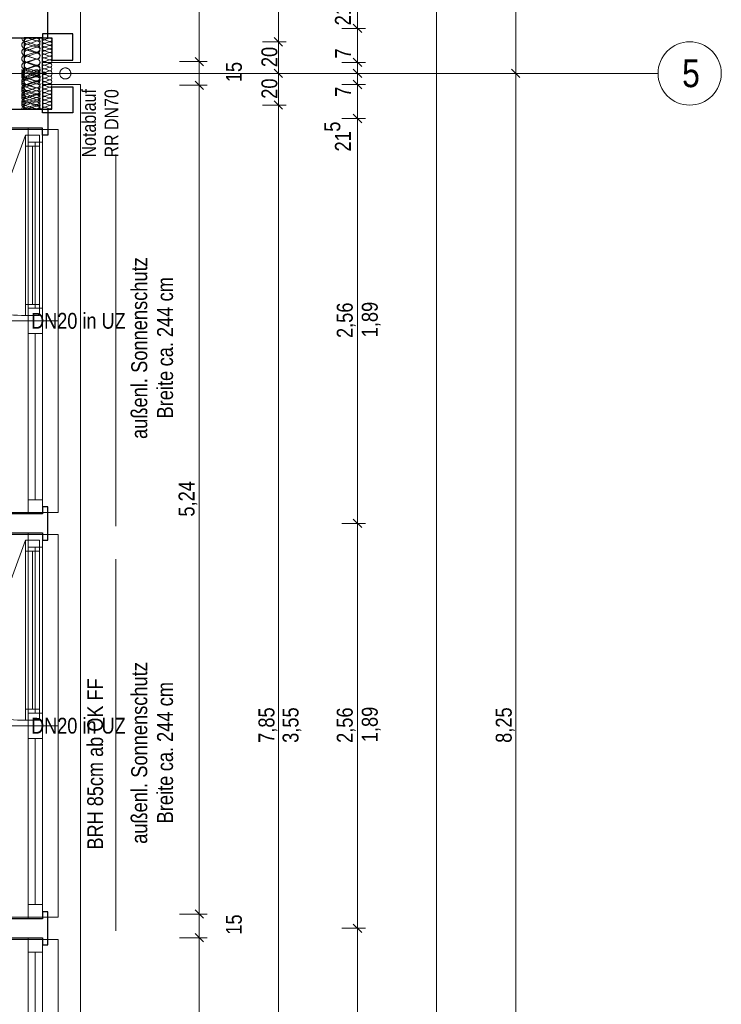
# Model space of a CAD drawing. Extents: x -620 to 3480, y 62 to 1107.
# Tile 109 of 244: x 5 to 93, y 423 to 548. Entities that reach past the tile are written whole.
import ezdxf
from ezdxf.lldxf.tags import DXFTag

# ---------------------------------------------------------------- set-up
doc = ezdxf.new("R2010")
doc.units = 0
doc.layers.get('0').update_dxf_attribs({"lineweight": 35})
for name, color, linetype, lineweight, true_color in [('30 -33 Aussenwände- 7 Fassade_ Elemente', 7, 'Continuous', 9, 0x00aacc), ('70 -72 Beschriftung- 1 Beschriftung allgemein', 7, 'Continuous', 9, 0xff6633), ('70 -76 Bemaßung- 2 Allgemein', 9, 'Continuous', 5, 0x808080)]:
    doc.layers.add(name, color=color, linetype=linetype, lineweight=lineweight, true_color=true_color)
for name, color, linetype, lineweight in [('30 -33 Aussenwände- 8 Sonnenschutz', 7, 'Continuous', 9), ('40 -41 Abwasser_Wasser_Gas- 2 Wasser-1', 7, 'Continuous', 15), ('70 -71 Achsen- 1 Gebäudeachsen', 7, 'STRICHPUNKT2-A06G9GKV8I', 18), ('Detailelementbeschriftung', 7, 'Continuous', 9)]:
    doc.layers.add(name, color=color, linetype=linetype, lineweight=lineweight)
doc.styles.get("Standard").update_dxf_attribs({"font": 'ARIALN.TTF'})
tags = doc.linetypes.add('grob-A06G9GKW8I', pattern=[14, 3, -8, 3]).pattern_tags.tags
tags[8:9] = [DXFTag(74, 4), DXFTag(75, 0), DXFTag(340, '0'), DXFTag(46, 0.0), DXFTag(50, 0.0), DXFTag(44, 0.0), DXFTag(45, 0.0)]
tags[6:7] = [DXFTag(74, 4), DXFTag(75, 0), DXFTag(340, '0'), DXFTag(46, 0.0), DXFTag(50, 0.0), DXFTag(44, 0.0), DXFTag(45, 0.0)]
tags[4:5] = [DXFTag(74, 4), DXFTag(75, 0), DXFTag(340, '0'), DXFTag(46, 0.0), DXFTag(50, 0.0), DXFTag(44, 0.0), DXFTag(45, 0.0)]
tags = doc.linetypes.add('STRICHPUNKT2-A06G9GKV8I', pattern=[12.7, 6.35, -3.175, 0, -3.175]).pattern_tags.tags
tags[10:11] = [DXFTag(74, 4), DXFTag(75, 0), DXFTag(340, '0'), DXFTag(46, 0.0), DXFTag(50, 0.0), DXFTag(44, 0.0), DXFTag(45, 0.0)]
tags[8:9] = [DXFTag(74, 4), DXFTag(75, 0), DXFTag(340, '0'), DXFTag(46, 0.0), DXFTag(50, 0.0), DXFTag(44, 0.0), DXFTag(45, 0.0)]
tags[6:7] = [DXFTag(74, 4), DXFTag(75, 0), DXFTag(340, '0'), DXFTag(46, 0.0), DXFTag(50, 0.0), DXFTag(44, 0.0), DXFTag(45, 0.0)]
tags[4:5] = [DXFTag(74, 4), DXFTag(75, 0), DXFTag(340, '0'), DXFTag(46, 0.0), DXFTag(50, 0.0), DXFTag(44, 0.0), DXFTag(45, 0.0)]

# ---------------------------------------------------------------- blocks, each defined once
blk = doc.blocks.new('Referenz-A06G9GKX8I')
at = {"layer": '30 -33 Aussenwände- 7 Fassade_ Elemente', "color": 0, "linetype": 'Continuous', "ltscale": 0.13}
for p, q in [((12.43, 599.56), (12.43, 542.36)), ((7.59, 545.46), (0.63, 545.46)), ((5.56, 545.03), (6.71, 545.4)), ((6.79, 545.09), (5.79, 545.41)), ((7.59, 542.36), (7.59, 545.46)), ((7.89, 545.24), (8.49, 545.43)), ((6.71, 544.56), (5.56, 544.99)), ((5.56, 544.15), (6.71, 544.52)), ((6.71, 543.68), (5.56, 544.11)), ((5.79, 544.68), (6.79, 545.05)), ((6.79, 544.32), (5.79, 544.64)), ((5.79, 543.91), (6.79, 544.28)), ((8.49, 544.99), (7.89, 545.21)), ((7.89, 544.78), (8.49, 544.97)), ((8.49, 544.53), (7.89, 544.75)), ((7.89, 544.32), (8.49, 544.51)), ((8.49, 544.07), (7.89, 544.29)), ((5.56, 543.27), (6.71, 543.64)), ((6.71, 542.8), (5.56, 543.23)), ((6.79, 543.56), (5.79, 543.88)), ((5.79, 543.15), (6.79, 543.52)), ((6.79, 542.79), (5.79, 543.11)), ((7.89, 543.86), (8.49, 544.05)), ((8.49, 543.61), (7.89, 543.83)), ((7.89, 543.4), (8.49, 543.59)), ((8.49, 543.15), (7.89, 543.37)), ((7.89, 542.94), (8.49, 543.13)), ((8.48, 542.69), (7.89, 542.91)), ((5.56, 542.39), (6.71, 542.76)), ((6.71, 541.92), (5.56, 542.35)), ((5.56, 541.51), (6.71, 541.88)), ((5.79, 542.38), (6.79, 542.75)), ((6.79, 542.02), (5.79, 542.34)), ((5.79, 541.62), (6.79, 541.99)), ((12.43, 542.36), (7.59, 542.36)), ((7.88, 542.48), (8.48, 542.67)), ((8.48, 542.23), (7.88, 542.45)), ((7.88, 542.02), (8.48, 542.21)), ((8.48, 541.77), (7.88, 542)), ((7.88, 541.56), (8.48, 541.75)), ((6.71, 541.04), (5.56, 541.47)), ((5.56, 541.33), (5.91, 541.46)), ((5.56, 541.03), (6.71, 541.4)), ((5.56, 541.29), (6.71, 540.92)), ((5.56, 540.63), (6.71, 541)), ((6.71, 540.56), (5.56, 540.99)), ((6.71, 540.87), (5.56, 540.45)), ((5.56, 540.58), (5.91, 540.46)), ((5.56, 540.15), (6.71, 540.52)), ((5.56, 540.41), (6.71, 540.04)), ((6.79, 541.26), (5.79, 541.58)), ((6.79, 540.66), (5.79, 540.34)), ((6.79, 541.22), (6.08, 540.96)), ((6.79, 540.69), (6.08, 540.96)), ((8.48, 541.31), (7.88, 541.54)), ((7.88, 541.1), (8.48, 541.29)), ((7.88, 541.08), (8.21, 540.96)), ((7.88, 540.84), (8.21, 540.96)), ((7.88, 540.82), (8.48, 540.62)), ((8.48, 540.6), (7.88, 540.38)), ((6.71, 539.68), (5.56, 540.11)), ((6.71, 539.99), (5.56, 539.57)), ((5.56, 539.27), (6.71, 539.64)), ((5.56, 539.53), (6.71, 539.16)), ((6.71, 538.8), (5.56, 539.23)), ((5.79, 540.3), (6.79, 539.93)), ((6.79, 539.89), (5.79, 539.57)), ((5.79, 539.53), (6.79, 539.16)), ((6.79, 539.12), (5.79, 538.8)), ((12.43, 539.56), (7.59, 539.56)), ((7.59, 539.56), (7.59, 536.46)), ((7.88, 540.36), (8.48, 540.16)), ((8.48, 540.14), (7.88, 539.92)), ((7.88, 539.9), (8.48, 539.7)), ((8.48, 539.68), (7.88, 539.46)), ((7.88, 539.44), (8.48, 539.24)), ((8.48, 539.22), (7.89, 539)), ((12.43, 377.36), (12.43, 539.56)), ((6.71, 539.11), (5.56, 538.69)), ((5.56, 538.39), (6.71, 538.76)), ((5.56, 538.64), (6.71, 538.27)), ((6.71, 537.92), (5.56, 538.35)), ((6.71, 538.23), (5.56, 537.81)), ((5.56, 537.51), (6.71, 537.88)), ((5.79, 538.77), (6.79, 538.4)), ((6.79, 538.36), (5.79, 538.04)), ((5.79, 538), (6.79, 537.63)), ((7.89, 538.98), (8.49, 538.78)), ((8.49, 538.76), (7.89, 538.54)), ((7.89, 538.52), (8.49, 538.33)), ((8.49, 538.3), (7.89, 538.08)), ((7.89, 538.06), (8.49, 537.87)), ((5.56, 537.76), (6.71, 537.39)), ((6.71, 537.04), (5.56, 537.47)), ((6.71, 537.35), (5.56, 536.93)), ((5.56, 536.63), (6.71, 537)), ((5.56, 536.88), (6.71, 536.51)), ((6.79, 537.59), (5.79, 537.27)), ((5.79, 537.23), (6.79, 536.86)), ((6.79, 536.83), (5.79, 536.51)), ((8.49, 537.84), (7.89, 537.62)), ((7.89, 537.6), (8.49, 537.41)), ((8.49, 537.38), (7.89, 537.16)), ((7.89, 537.14), (8.49, 536.95)), ((8.49, 536.92), (7.89, 536.7)), ((7.89, 536.68), (8.49, 536.49)), ((7.59, 536.46), (0.63, 536.46)), ((5.56, 536.58), (5.91, 536.46)), ((5.44, 533.16), (7.24, 533.16)), ((5.44, 510.36), (5.44, 533.16)), ((5.79, 534.06), (7.59, 534.06)), ((5.79, 509.66), (5.79, 534.06)), ((7.24, 533.16), (7.24, 510.36)), ((7.59, 534.06), (7.59, 509.66)), ((7.24, 510.36), (5.44, 510.36)), ((5.79, 485.26), (5.79, 509.66)), ((5.79, 509.66), (7.59, 509.66)), ((7.59, 509.66), (7.59, 485.26)), ((7.59, 485.26), (5.79, 485.26)), ((5.44, 481.96), (7.24, 481.96)), ((5.44, 459.16), (5.44, 481.96)), ((5.79, 482.86), (7.59, 482.86)), ((5.79, 458.46), (5.79, 482.86)), ((7.24, 481.96), (7.24, 459.16)), ((7.59, 482.86), (7.59, 458.46)), ((7.24, 459.16), (5.44, 459.16)), ((5.79, 458.46), (7.59, 458.46)), ((5.79, 434.06), (5.79, 458.46)), ((7.59, 458.46), (7.59, 434.06)), ((7.59, 434.06), (5.79, 434.06)), ((5.79, 407.26), (5.79, 431.66)), ((5.79, 431.66), (7.59, 431.66)), ((7.59, 431.66), (7.59, 407.26))]:
    blk.add_line(p, q, dxfattribs=at)
at = {"layer": '30 -33 Aussenwände- 7 Fassade_ Elemente', "color": 0, "linetype": 'Continuous', "lineweight": -2, "ltscale": 0.25}
for p, q in [((8.29, 545.46), (8.29, 548.76)), ((2.49, 545.46), (8.29, 545.46)), ((7.59, 545.46), (5.29, 545.46)), ((5.29, 545.46), (5.29, 540.96)), ((7.59, 545.96), (7.59, 545.46)), ((11.43, 545.96), (7.59, 545.96)), ((7.59, 545.46), (8.79, 545.46)), ((7.59, 540.96), (7.59, 545.46)), ((8.79, 545.46), (8.79, 542.66)), ((11.43, 542.66), (11.43, 545.96)), ((8.79, 542.66), (11.43, 542.66)), ((5.29, 536.46), (5.29, 540.96)), ((7.59, 540.96), (7.59, 536.46)), ((8.79, 539.26), (11.43, 539.26)), ((8.79, 536.46), (8.79, 539.26)), ((11.43, 539.26), (11.43, 535.96)), ((2.49, 536.46), (8.29, 536.46)), ((7.59, 536.46), (5.29, 536.46)), ((7.59, 536.46), (8.79, 536.46)), ((7.59, 535.96), (7.59, 536.46)), ((11.43, 535.96), (7.59, 535.96)), ((8.29, 536.46), (8.29, 533.16)), ((7.59, 534.06), (2.49, 534.06)), ((7.59, 533.16), (7.59, 534.06)), ((8.29, 533.16), (7.59, 533.16)), ((7.59, 486.16), (7.59, 485.26)), ((8.29, 486.16), (7.59, 486.16)), ((8.29, 481.96), (8.29, 486.16)), ((7.59, 485.26), (2.49, 485.26)), ((2.49, 482.86), (7.59, 482.86)), ((7.59, 482.86), (7.59, 481.96)), ((7.59, 481.96), (8.29, 481.96)), ((8.29, 434.96), (7.59, 434.96)), ((7.59, 434.96), (7.59, 434.06)), ((8.29, 430.76), (8.29, 434.96)), ((7.59, 434.06), (2.49, 434.06)), ((2.49, 431.66), (7.59, 431.66)), ((7.59, 431.66), (7.59, 430.76)), ((7.59, 430.76), (8.29, 430.76))]:
    blk.add_line(p, q, dxfattribs=at)
at = {"layer": '30 -33 Aussenwände- 7 Fassade_ Elemente', "color": 0, "linetype": 'grob-A06G9GKW8I', "ltscale": 0.13}
for p, q in [((5.44, 533.16), (-2.36, 511.73)), ((5.44, 481.96), (-2.36, 460.53))]:
    blk.add_line(p, q, dxfattribs=at)
at = {"layer": '30 -33 Aussenwände- 7 Fassade_ Elemente', "color": 0}
for p, q in [((5.79, 533.86), (0.59, 533.86)), ((5.79, 532.26), (5.79, 533.86)), ((5.79, 533.86), (7.59, 533.86)), ((7.59, 533.86), (9.59, 533.86)), ((7.59, 533.86), (7.59, 532.26)), ((9.59, 533.86), (9.59, 509.66)), ((5.79, 511.26), (5.79, 532.26)), ((5.79, 532.26), (7.59, 532.26)), ((6.69, 511.26), (6.69, 532.26)), ((7.59, 532.26), (7.59, 511.26)), ((7.59, 511.26), (5.79, 511.26)), ((5.79, 511.26), (5.79, 509.66)), ((7.59, 509.66), (7.59, 511.26)), ((5.79, 509.66), (0.59, 509.66)), ((5.79, 508.06), (5.79, 509.66)), ((5.79, 509.66), (7.59, 509.66)), ((7.59, 509.66), (7.59, 508.06)), ((7.59, 509.66), (9.59, 509.66)), ((9.59, 509.66), (9.59, 485.46)), ((5.79, 508.06), (7.59, 508.06)), ((5.79, 487.06), (5.79, 508.06)), ((6.69, 487.06), (6.69, 508.06)), ((7.59, 508.06), (7.59, 487.06)), ((7.59, 487.06), (5.79, 487.06)), ((5.79, 487.06), (5.79, 485.46)), ((7.59, 485.46), (7.59, 487.06)), ((0.59, 485.46), (5.79, 485.46)), ((5.79, 485.46), (7.59, 485.46)), ((9.59, 485.46), (7.59, 485.46)), ((5.79, 482.66), (0.59, 482.66)), ((5.79, 481.06), (5.79, 482.66)), ((5.79, 482.66), (7.59, 482.66)), ((7.59, 482.66), (9.59, 482.66)), ((7.59, 482.66), (7.59, 481.06)), ((9.59, 482.66), (9.59, 458.46)), ((5.79, 481.06), (7.59, 481.06)), ((5.79, 460.06), (5.79, 481.06)), ((6.69, 460.06), (6.69, 481.06)), ((7.59, 481.06), (7.59, 460.06)), ((7.59, 460.06), (5.79, 460.06)), ((5.79, 460.06), (5.79, 458.46)), ((7.59, 458.46), (7.59, 460.06)), ((5.79, 458.46), (0.59, 458.46)), ((5.79, 456.86), (5.79, 458.46)), ((5.79, 458.46), (7.59, 458.46)), ((7.59, 458.46), (9.59, 458.46)), ((7.59, 458.46), (7.59, 456.86)), ((9.59, 458.46), (9.59, 434.26)), ((5.79, 435.86), (5.79, 456.86)), ((5.79, 456.86), (7.59, 456.86)), ((6.69, 435.86), (6.69, 456.86)), ((7.59, 456.86), (7.59, 435.86)), ((7.59, 435.86), (5.79, 435.86)), ((5.79, 435.86), (5.79, 434.26)), ((7.59, 434.26), (7.59, 435.86)), ((0.59, 434.26), (5.79, 434.26)), ((5.79, 434.26), (7.59, 434.26)), ((9.59, 434.26), (7.59, 434.26)), ((5.79, 431.46), (0.59, 431.46)), ((5.79, 431.46), (7.59, 431.46)), ((5.79, 429.86), (5.79, 431.46)), ((7.59, 431.46), (7.59, 429.86)), ((7.59, 431.46), (9.59, 431.46)), ((9.59, 431.46), (9.59, 407.26)), ((5.79, 408.86), (5.79, 429.86)), ((5.79, 429.86), (7.59, 429.86)), ((6.69, 408.86), (6.69, 429.86)), ((7.59, 429.86), (7.59, 408.86))]:
    blk.add_line(p, q, dxfattribs=at)
at = {"layer": '30 -33 Aussenwände- 7 Fassade_ Elemente', "color": 0, "linetype": 'Continuous', "lineweight": 18, "ltscale": 0.18}
for p, q in [((5.44, 531.76), (5.44, 533.16)), ((5.44, 533.16), (7.24, 533.16)), ((5.79, 532.26), (5.79, 534.06)), ((5.79, 534.06), (7.59, 534.06)), ((7.24, 533.16), (7.24, 531.76)), ((7.59, 534.06), (7.59, 532.26)), ((7.24, 531.76), (5.44, 531.76)), ((7.59, 532.26), (5.79, 532.26)), ((6.34, 511.76), (6.34, 531.76)), ((6.69, 532.26), (6.69, 511.26)), ((5.44, 511.76), (7.24, 511.76)), ((5.44, 510.36), (5.44, 511.76)), ((7.24, 511.76), (7.24, 510.36)), ((5.79, 511.26), (7.59, 511.26)), ((5.79, 509.66), (5.79, 511.26)), ((7.59, 511.26), (7.59, 509.66)), ((7.24, 510.36), (5.44, 510.36)), ((5.79, 508.06), (5.79, 509.66)), ((5.79, 509.66), (7.59, 509.66)), ((7.59, 509.66), (7.59, 508.06)), ((7.59, 508.06), (5.79, 508.06)), ((6.69, 508.06), (6.69, 487.06)), ((5.79, 485.26), (5.79, 487.06)), ((5.79, 487.06), (7.59, 487.06)), ((7.59, 487.06), (7.59, 485.26)), ((7.59, 485.26), (5.79, 485.26)), ((5.44, 481.96), (7.24, 481.96)), ((5.44, 480.56), (5.44, 481.96)), ((5.79, 481.06), (5.79, 482.86)), ((5.79, 482.86), (7.59, 482.86)), ((7.24, 481.96), (7.24, 480.56)), ((7.59, 482.86), (7.59, 481.06)), ((7.59, 481.06), (5.79, 481.06)), ((6.69, 481.06), (6.69, 460.06)), ((7.24, 480.56), (5.44, 480.56)), ((6.34, 460.56), (6.34, 480.56)), ((5.44, 459.16), (5.44, 460.56)), ((5.44, 460.56), (7.24, 460.56)), ((5.79, 460.06), (7.59, 460.06)), ((5.79, 458.46), (5.79, 460.06)), ((7.24, 460.56), (7.24, 459.16)), ((7.59, 460.06), (7.59, 458.46)), ((7.24, 459.16), (5.44, 459.16)), ((5.79, 458.46), (7.59, 458.46)), ((5.79, 456.86), (5.79, 458.46)), ((7.59, 458.46), (7.59, 456.86)), ((7.59, 456.86), (5.79, 456.86)), ((6.69, 456.86), (6.69, 435.86)), ((5.79, 435.86), (7.59, 435.86)), ((5.79, 434.06), (5.79, 435.86)), ((7.59, 435.86), (7.59, 434.06)), ((7.59, 434.06), (5.79, 434.06)), ((5.79, 429.86), (5.79, 431.66)), ((5.79, 431.66), (7.59, 431.66)), ((7.59, 431.66), (7.59, 429.86)), ((7.59, 429.86), (5.79, 429.86)), ((6.69, 429.86), (6.69, 408.86))]:
    blk.add_line(p, q, dxfattribs=at)
at = {"layer": '30 -33 Aussenwände- 7 Fassade_ Elemente', "color": 0, "linetype": 'Continuous', "ltscale": 0.13}
for centre, major_axis, end_param in [((5.43, 545.45), (-0.44, 0.006), 1.896254), ((5.67, 545.04), (0.117, 0.364), 3.765224), ((6.85, 544.98), (-0.135, -0.419), 3.765224), ((6.9, 545.45), (-0.117, -0.364), 1.896254), ((7.82, 545.45), (-0.23, 0.003), 1.896254), ((8.56, 545.21), (-0.071, -0.219), 3.765224), ((5.43, 544.57), (0.135, 0.419), 3.764652), ((5.43, 543.69), (0.135, 0.419), 3.764652), ((5.67, 544.28), (0.117, 0.364), 3.765224), ((6.85, 544.1), (-0.135, -0.419), 3.765224), ((6.9, 544.69), (-0.117, -0.364), 3.764652), ((6.9, 543.92), (-0.117, -0.364), 3.764652), ((7.82, 544.99), (0.071, 0.219), 3.764652), ((7.82, 544.53), (0.071, 0.219), 3.764652), ((7.82, 544.07), (0.071, 0.219), 3.764652), ((8.56, 544.75), (-0.071, -0.219), 3.765224), ((8.56, 544.29), (-0.071, -0.219), 3.765224), ((5.43, 542.81), (0.135, 0.419), 3.764652), ((5.43, 542.81), (-0.356, 0.258), 1.254884), ((5.43, 542.81), (0.135, 0.419), 1.254884), ((5.67, 543.51), (0.117, 0.364), 3.765224), ((5.67, 542.75), (0.117, 0.364), 3.765224), ((5.67, 542.75), (-0.31, 0.225), 1.255075), ((5.67, 542.75), (0.117, 0.364), 1.255075), ((6.85, 543.22), (-0.135, -0.419), 3.765224), ((6.9, 543.15), (0.31, 0.225), 1.254884), ((6.9, 543.15), (-0.117, -0.364), 3.764652), ((6.9, 543.15), (-0.117, -0.364), 1.254884), ((6.9, 543.15), (0.31, -0.225), 1.254884), ((7.82, 543.62), (0.071, 0.219), 3.764652), ((7.81, 543.16), (0.071, 0.219), 3.764652), ((7.81, 542.7), (0.071, 0.219), 3.764652), ((8.56, 542.91), (-0.071, -0.219), 3.765224), ((8.56, 543.83), (-0.071, -0.219), 3.765224), ((8.56, 543.37), (-0.071, -0.219), 3.765224), ((5.43, 541.93), (0.135, 0.419), 3.764652), ((5.43, 541.93), (-0.356, 0.258), 1.254884), ((5.43, 542.81), (-0.356, -0.258), 1.254884), ((5.43, 541.93), (0.135, 0.419), 1.254884), ((5.43, 541.93), (-0.356, -0.258), 1.254884), ((5.67, 541.21), (0.117, 0.364), 2.619647), ((5.67, 541.98), (0.117, 0.364), 3.765224), ((5.67, 541.98), (-0.31, 0.225), 1.255075), ((5.67, 542.75), (-0.31, -0.225), 1.255075), ((5.67, 541.98), (0.117, 0.364), 1.255075), ((5.67, 541.98), (-0.31, -0.225), 1.255075), ((6.85, 542.34), (0.356, 0.258), 1.255075), ((6.85, 542.34), (-0.135, -0.419), 3.765224), ((6.85, 542.34), (-0.135, -0.419), 1.255075), ((6.85, 541.46), (0.356, 0.258), 1.255075), ((6.85, 541.46), (-0.135, -0.419), 3.765224), ((6.9, 542.39), (-0.117, -0.364), 3.764652), ((6.9, 542.39), (0.31, 0.225), 1.254884), ((6.9, 542.39), (-0.117, -0.364), 1.254884), ((6.9, 541.62), (0.31, 0.225), 1.254884), ((6.85, 542.34), (0.356, -0.258), 1.255075), ((6.85, 541.46), (0.356, -0.258), 1.255075), ((6.9, 542.39), (0.31, -0.225), 1.254884), ((6.9, 541.62), (0.31, -0.225), 1.254884), ((7.81, 542.24), (0.071, 0.219), 3.764652), ((7.81, 542.24), (-0.186, 0.135), 1.254884), ((7.81, 541.78), (0.071, 0.219), 3.764652), ((7.81, 541.78), (-0.186, 0.135), 1.254884), ((7.81, 542.24), (0.071, 0.219), 1.254884), ((7.81, 542.24), (-0.186, -0.135), 1.254884), ((7.81, 541.78), (0.071, 0.219), 1.254884), ((7.81, 541.78), (-0.186, -0.135), 1.254884), ((8.56, 542.45), (-0.071, -0.219), 3.765224), ((8.55, 541.99), (-0.071, -0.219), 3.765224), ((8.55, 541.99), (0.186, 0.135), 1.255075), ((8.55, 541.99), (-0.071, -0.219), 1.255075), ((8.55, 541.53), (0.186, 0.135), 1.255075), ((8.55, 541.53), (-0.071, -0.219), 3.765224), ((8.55, 541.99), (0.186, -0.135), 1.255075), ((8.55, 541.53), (0.186, -0.135), 1.255075), ((5.43, 541.05), (-0.356, 0.258), 1.254884), ((5.43, 540.87), (-0.356, 0.258), 1.254884), ((5.43, 540.57), (0.135, 0.419), 3.764652), ((5.43, 539.99), (0.135, 0.419), 3.764652), ((5.43, 541.45), (-0.44, 0.006), 1.896254), ((5.43, 541.05), (0.135, 0.419), 1.254884), ((5.43, 540.87), (0.135, 0.419), 1.254884), ((5.43, 541.05), (-0.356, -0.258), 1.254884), ((5.43, 540.87), (-0.356, -0.258), 1.254884), ((5.43, 539.99), (0.135, 0.419), 1.254884), ((5.43, 541.75), (-0.329, -0.292), 1.157172), ((5.43, 540.17), (0.135, 0.419), 1.157172), ((5.67, 540.7), (-0.283, 0.257), 2.619647), ((6.85, 541.34), (-0.135, -0.419), 2.160679), ((6.85, 540.98), (-0.135, -0.419), 3.765224), ((6.85, 541.46), (-0.135, -0.419), 1.255075), ((6.85, 540.58), (0.423, -0.121), 2.160679), ((6.85, 540.46), (-0.135, -0.419), 3.765224), ((6.85, 540.46), (0.356, 0.258), 1.255075), ((6.85, 540.1), (-0.135, -0.419), 3.765224), ((6.9, 541.62), (-0.117, -0.364), 1.254884), ((6.9, 540.86), (0.369, 0.102), 1.613483), ((6.9, 541.06), (-0.117, -0.364), 1.613483), ((6.9, 540.29), (0.31, 0.225), 1.254884), ((6.85, 540.46), (0.356, -0.258), 1.255075), ((6.9, 540.29), (0.31, -0.225), 1.254884), ((7.81, 541.32), (-0.186, 0.135), 1.254884), ((7.81, 540.6), (-0.186, 0.135), 1.254884), ((7.81, 540.14), (0.07, 0.219), 3.764652), ((7.81, 540.86), (0.071, 0.219), 1.434048), ((7.81, 541.06), (-0.207, -0.1), 1.434048), ((7.81, 541.32), (0.071, 0.219), 1.254884), ((7.81, 541.32), (-0.186, -0.135), 1.254884), ((7.81, 540.6), (0.07, 0.219), 1.254884), ((7.81, 540.6), (-0.186, -0.135), 1.254884), ((7.81, 540.14), (0.07, 0.219), 1.254884), ((8.55, 541.53), (-0.071, -0.219), 1.255075), ((8.55, 541.07), (0.198, -0.116), 2.411197), ((8.55, 540.84), (-0.07, -0.219), 2.411197), ((8.55, 540.38), (0.186, 0.135), 1.255075), ((8.55, 540.38), (-0.07, -0.219), 3.765224), ((8.55, 540.38), (0.186, -0.135), 1.255075), ((5.43, 539.99), (-0.356, 0.258), 1.254884), ((5.43, 539.69), (0.135, 0.419), 3.764652), ((5.43, 539.11), (0.135, 0.419), 3.764652), ((5.43, 539.11), (-0.356, 0.258), 1.254884), ((5.43, 538.81), (0.135, 0.419), 3.764652), ((5.43, 539.99), (-0.356, -0.258), 1.254884), ((5.43, 539.11), (0.135, 0.419), 1.254884), ((5.43, 538.81), (0.135, 0.419), 1.254884), ((5.67, 539.93), (0.117, 0.364), 3.765224), ((5.67, 539.93), (-0.31, 0.225), 1.255075), ((5.67, 539.17), (0.117, 0.364), 3.765224), ((5.67, 539.17), (-0.31, 0.225), 1.255075), ((5.67, 539.93), (0.117, 0.364), 1.255075), ((5.67, 539.93), (-0.31, -0.225), 1.255075), ((5.67, 539.17), (0.117, 0.364), 1.255075), ((6.85, 540.46), (-0.135, -0.419), 1.255075), ((6.85, 539.57), (0.356, 0.258), 1.255075), ((6.85, 539.57), (-0.135, -0.419), 3.765224), ((6.85, 539.22), (-0.135, -0.419), 3.765224), ((6.85, 539.57), (-0.135, -0.419), 1.255075), ((6.85, 538.69), (-0.135, -0.419), 3.765224), ((6.9, 540.29), (-0.117, -0.364), 1.254884), ((6.9, 539.53), (-0.117, -0.364), 3.764652), ((6.9, 539.53), (0.31, 0.225), 1.254884), ((6.9, 539.53), (-0.117, -0.364), 1.254884), ((6.9, 538.76), (0.31, 0.225), 1.254884), ((6.9, 538.76), (-0.117, -0.364), 3.764652), ((6.85, 539.57), (0.356, -0.258), 1.255075), ((6.9, 539.53), (0.31, -0.225), 1.254884), ((7.81, 540.14), (-0.186, 0.135), 1.254884), ((7.81, 539.68), (0.07, 0.219), 3.764652), ((7.81, 539.68), (-0.186, 0.135), 1.254884), ((7.81, 539.22), (0.07, 0.219), 3.764652), ((7.81, 540.14), (-0.186, -0.135), 1.254884), ((7.81, 539.68), (0.07, 0.219), 1.254884), ((7.81, 539.68), (-0.186, -0.135), 1.254884), ((8.55, 540.38), (-0.07, -0.219), 1.255075), ((8.55, 539.92), (-0.07, -0.219), 3.765224), ((8.55, 539.92), (0.186, 0.135), 1.255075), ((8.55, 539.92), (-0.07, -0.219), 1.255075), ((8.56, 539.46), (-0.07, -0.219), 3.765224), ((8.56, 539), (-0.07, -0.219), 3.765224), ((8.55, 539.92), (0.186, -0.135), 1.255075), ((5.43, 538.81), (-0.356, 0.258), 1.254884), ((5.43, 538.23), (0.135, 0.419), 3.764652), ((5.43, 537.93), (0.135, 0.419), 3.764652), ((5.43, 537.93), (-0.356, 0.258), 1.254884), ((5.43, 539.11), (-0.356, -0.258), 1.254884), ((5.43, 538.81), (-0.356, -0.258), 1.254884), ((5.43, 537.93), (0.135, 0.419), 1.254884), ((5.67, 538.4), (0.117, 0.364), 3.765224), ((5.67, 537.64), (0.117, 0.364), 3.765224), ((5.67, 539.17), (-0.31, -0.225), 1.255075), ((6.85, 538.34), (0.356, 0.258), 1.255075), ((6.85, 538.34), (-0.135, -0.419), 3.765224), ((6.85, 537.81), (-0.135, -0.419), 3.765224), ((6.85, 538.34), (-0.135, -0.419), 1.255075), ((6.85, 537.46), (0.356, 0.258), 1.255075), ((6.85, 537.46), (-0.135, -0.419), 3.765224), ((6.9, 538.76), (-0.117, -0.364), 1.254884), ((6.9, 537.99), (-0.117, -0.364), 3.764652), ((6.85, 538.34), (0.356, -0.258), 1.255075), ((6.9, 538.76), (0.31, -0.225), 1.254884), ((7.81, 538.76), (0.07, 0.219), 3.764652), ((7.82, 538.3), (0.07, 0.219), 3.764652), ((7.82, 537.84), (0.07, 0.219), 3.764652), ((8.56, 538.54), (-0.07, -0.219), 3.765224), ((8.56, 538.08), (-0.07, -0.219), 3.765224), ((8.56, 537.62), (-0.07, -0.219), 3.765224), ((5.43, 537.34), (0.135, 0.419), 3.764652), ((5.43, 537.05), (-0.356, 0.258), 1.254884), ((5.43, 536.46), (0.135, 0.419), 1.896254), ((5.43, 537.93), (-0.356, -0.258), 1.254884), ((5.43, 537.05), (0.135, 0.419), 1.254884), ((5.43, 537.05), (-0.356, -0.258), 1.254884), ((5.43, 536.17), (0.135, 0.419), 1.157172), ((5.67, 536.87), (0.117, 0.364), 3.765224), ((6.85, 536.93), (-0.135, -0.419), 3.765224), ((6.85, 537.46), (-0.135, -0.419), 1.255075), ((6.85, 536.58), (0.423, -0.121), 2.160679), ((6.9, 537.23), (-0.117, -0.364), 3.764652), ((6.9, 536.46), (0.383, -0.005), 1.896254), ((6.85, 537.46), (0.356, -0.258), 1.255075), ((7.82, 537.38), (0.07, 0.219), 3.764652), ((7.82, 536.92), (0.07, 0.219), 3.764652), ((7.82, 536.46), (0.07, 0.219), 1.896254), ((8.56, 537.16), (-0.07, -0.219), 3.765224), ((8.56, 536.71), (-0.07, -0.219), 3.765224)]:
    blk.add_ellipse(centre, major_axis=major_axis, ratio=1, start_param=0, end_param=end_param, dxfattribs=at)
at = {"layer": '30 -33 Aussenwände- 7 Fassade_ Elemente', "color": 0, "linetype": 'grob-A06G9GKW8I', "ltscale": 0.13}
for centre in [(5.44, 533.16), (5.44, 481.96)]:
    blk.add_ellipse(centre, major_axis=(-7.8, -21.42), ratio=1, start_param=0, end_param=0.349066, dxfattribs=at)
at = {"layer": '30 -33 Aussenwände- 8 Sonnenschutz', "color": 0, "linetype": 'Continuous', "ltscale": 0.13}
for p, q in [((16.87, 530.72), (16.87, 483.72)), ((16.87, 479.52), (16.87, 432.52))]:
    blk.add_line(p, q, dxfattribs=at)
at = {"layer": '40 -41 Abwasser_Wasser_Gas- 2 Wasser-1', "color": 0, "linetype": 'Continuous', "ltscale": 0.15}
for p, q in [((10.18, 541.58), (10.24, 541.61)), ((10.18, 541.58), (10.24, 541.61)), ((10.24, 541.61), (10.3, 541.63)), ((10.24, 541.61), (10.3, 541.63)), ((10.3, 541.63), (10.37, 541.65)), ((10.3, 541.63), (10.37, 541.65)), ((10.37, 541.65), (10.44, 541.66)), ((10.37, 541.65), (10.44, 541.66)), ((10.44, 541.66), (10.51, 541.66)), ((10.44, 541.66), (10.51, 541.66)), ((10.51, 541.66), (10.58, 541.65)), ((10.51, 541.66), (10.58, 541.65)), ((10.58, 541.65), (10.64, 541.64)), ((10.58, 541.65), (10.64, 541.64)), ((10.64, 541.64), (10.71, 541.62)), ((10.64, 541.64), (10.71, 541.62)), ((10.71, 541.62), (10.77, 541.59)), ((10.71, 541.62), (10.77, 541.59)), ((9.79, 541.05), (9.8, 541.12)), ((9.79, 541.05), (9.8, 541.12)), ((9.79, 540.98), (9.79, 541.05)), ((9.79, 540.98), (9.79, 541.05)), ((9.79, 540.91), (9.79, 540.98)), ((9.79, 540.91), (9.79, 540.98)), ((9.79, 540.84), (9.79, 540.91)), ((9.79, 540.84), (9.79, 540.91)), ((9.81, 540.78), (9.79, 540.84)), ((9.81, 540.78), (9.79, 540.84)), ((9.8, 541.12), (9.82, 541.18)), ((9.8, 541.12), (9.82, 541.18)), ((9.83, 540.71), (9.81, 540.78)), ((9.83, 540.71), (9.81, 540.78)), ((9.82, 541.18), (9.85, 541.25)), ((9.82, 541.18), (9.85, 541.25)), ((9.86, 540.65), (9.83, 540.71)), ((9.86, 540.65), (9.83, 540.71)), ((9.85, 541.25), (9.88, 541.31)), ((9.85, 541.25), (9.88, 541.31)), ((9.89, 540.59), (9.86, 540.65)), ((9.89, 540.59), (9.86, 540.65)), ((9.88, 541.31), (9.92, 541.36)), ((9.88, 541.31), (9.92, 541.36)), ((9.93, 540.53), (9.89, 540.59)), ((9.93, 540.53), (9.89, 540.59)), ((9.92, 541.36), (9.96, 541.42)), ((9.92, 541.36), (9.96, 541.42)), ((9.97, 540.48), (9.93, 540.53)), ((9.97, 540.48), (9.93, 540.53)), ((9.96, 541.42), (10.01, 541.47)), ((9.96, 541.42), (10.01, 541.47)), ((10.02, 540.43), (9.97, 540.48)), ((10.02, 540.43), (9.97, 540.48)), ((10.01, 541.47), (10.06, 541.51)), ((10.01, 541.47), (10.06, 541.51)), ((10.08, 540.39), (10.02, 540.43)), ((10.08, 540.39), (10.02, 540.43)), ((10.06, 541.51), (10.12, 541.55)), ((10.06, 541.51), (10.12, 541.55)), ((10.13, 540.35), (10.08, 540.39)), ((10.13, 540.35), (10.08, 540.39)), ((10.12, 541.55), (10.18, 541.58)), ((10.12, 541.55), (10.18, 541.58)), ((10.48, 540.96), (14.32, 540.96)), ((10.48, 540.96), (14.32, 540.96)), ((10.77, 541.59), (10.83, 541.56)), ((10.77, 541.59), (10.83, 541.56)), ((10.83, 541.56), (10.89, 541.53)), ((10.83, 541.56), (10.89, 541.53)), ((10.91, 540.4), (10.85, 540.36)), ((10.91, 540.4), (10.85, 540.36)), ((10.89, 541.53), (10.95, 541.48)), ((10.89, 541.53), (10.95, 541.48)), ((10.96, 540.45), (10.91, 540.4)), ((10.96, 540.45), (10.91, 540.4)), ((10.95, 541.48), (11, 541.44)), ((10.95, 541.48), (11, 541.44)), ((11.01, 540.5), (10.96, 540.45)), ((11.01, 540.5), (10.96, 540.45)), ((11, 541.44), (11.04, 541.38)), ((11, 541.44), (11.04, 541.38)), ((11.05, 540.55), (11.01, 540.5)), ((11.05, 540.55), (11.01, 540.5)), ((11.04, 541.38), (11.08, 541.33)), ((11.04, 541.38), (11.08, 541.33)), ((11.09, 540.61), (11.05, 540.55)), ((11.09, 540.61), (11.05, 540.55)), ((11.08, 541.33), (11.11, 541.27)), ((11.08, 541.33), (11.11, 541.27)), ((11.12, 540.67), (11.09, 540.61)), ((11.12, 540.67), (11.09, 540.61)), ((11.11, 541.27), (11.14, 541.2)), ((11.11, 541.27), (11.14, 541.2)), ((11.15, 540.73), (11.12, 540.67)), ((11.15, 540.73), (11.12, 540.67)), ((11.14, 541.2), (11.16, 541.14)), ((11.14, 541.2), (11.16, 541.14)), ((11.17, 540.8), (11.15, 540.73)), ((11.17, 540.8), (11.15, 540.73)), ((11.16, 541.14), (11.18, 541.07)), ((11.16, 541.14), (11.18, 541.07)), ((11.18, 540.87), (11.17, 540.8)), ((11.18, 540.87), (11.17, 540.8)), ((11.18, 541.07), (11.18, 541)), ((11.18, 541.07), (11.18, 541)), ((11.18, 541), (11.18, 540.93)), ((11.18, 541), (11.18, 540.93)), ((11.18, 540.93), (11.18, 540.87)), ((11.18, 540.93), (11.18, 540.87)), ((10.2, 540.32), (10.13, 540.35)), ((10.2, 540.32), (10.13, 540.35)), ((10.26, 540.29), (10.2, 540.32)), ((10.26, 540.29), (10.2, 540.32)), ((10.33, 540.28), (10.26, 540.29)), ((10.33, 540.28), (10.26, 540.29)), ((10.39, 540.26), (10.33, 540.28)), ((10.39, 540.26), (10.33, 540.28)), ((10.46, 540.26), (10.39, 540.26)), ((10.46, 540.26), (10.39, 540.26)), ((10.53, 540.26), (10.46, 540.26)), ((10.53, 540.26), (10.46, 540.26)), ((10.6, 540.27), (10.53, 540.26)), ((10.6, 540.27), (10.53, 540.26)), ((10.67, 540.28), (10.6, 540.27)), ((10.67, 540.28), (10.6, 540.27)), ((10.73, 540.3), (10.67, 540.28)), ((10.73, 540.3), (10.67, 540.28)), ((10.79, 540.33), (10.73, 540.3)), ((10.79, 540.33), (10.73, 540.3)), ((10.85, 540.36), (10.79, 540.33)), ((10.85, 540.36), (10.79, 540.33))]:
    blk.add_line(p, q, dxfattribs=at)
at = {"layer": '70 -71 Achsen- 1 Gebäudeachsen', "color": 0, "linetype": 'Continuous', "ltscale": 0.18}
for p, q in [((86.89, 544.05), (87.2, 544.28)), ((87.2, 544.28), (87.54, 544.48)), ((87.54, 544.48), (87.9, 544.65)), ((87.9, 544.65), (88.27, 544.78)), ((88.27, 544.78), (88.65, 544.88)), ((88.65, 544.88), (89.03, 544.94)), ((89.03, 544.94), (89.43, 544.96)), ((89.43, 544.96), (89.82, 544.94)), ((89.82, 544.94), (90.21, 544.88)), ((90.21, 544.88), (90.59, 544.78)), ((90.59, 544.78), (90.96, 544.65)), ((90.96, 544.65), (91.31, 544.48)), ((91.31, 544.48), (91.65, 544.28)), ((91.65, 544.28), (91.96, 544.05)), ((85.9, 542.84), (86.1, 543.18)), ((86.1, 543.18), (86.33, 543.49)), ((86.33, 543.49), (86.6, 543.79)), ((86.6, 543.79), (86.89, 544.05)), ((91.96, 544.05), (92.26, 543.79)), ((92.26, 543.79), (92.52, 543.49)), ((92.52, 543.49), (92.75, 543.18)), ((92.75, 543.18), (92.95, 542.84)), ((85.45, 541.35), (85.5, 541.74)), ((85.5, 541.74), (85.6, 542.12)), ((85.6, 542.12), (85.73, 542.49)), ((85.73, 542.49), (85.9, 542.84)), ((92.95, 542.84), (93.12, 542.49)), ((93.12, 542.49), (93.25, 542.12)), ((93.25, 542.12), (93.35, 541.74)), ((93.35, 541.74), (93.41, 541.35)), ((85.43, 540.96), (85.45, 541.35)), ((85.45, 540.57), (85.43, 540.96)), ((85.5, 540.18), (85.45, 540.57)), ((93.41, 540.57), (93.35, 540.18)), ((93.41, 541.35), (93.43, 540.96)), ((93.43, 540.96), (93.41, 540.57)), ((85.6, 539.8), (85.5, 540.18)), ((85.73, 539.43), (85.6, 539.8)), ((85.9, 539.07), (85.73, 539.43)), ((93.12, 539.43), (92.95, 539.07)), ((93.25, 539.8), (93.12, 539.43)), ((93.35, 540.18), (93.25, 539.8)), ((86.1, 538.73), (85.9, 539.07)), ((86.33, 538.42), (86.1, 538.73)), ((86.6, 538.13), (86.33, 538.42)), ((86.89, 537.87), (86.6, 538.13)), ((92.26, 538.13), (91.96, 537.87)), ((92.52, 538.42), (92.26, 538.13)), ((92.75, 538.73), (92.52, 538.42)), ((92.95, 539.07), (92.75, 538.73)), ((87.2, 537.63), (86.89, 537.87)), ((87.54, 537.43), (87.2, 537.63)), ((87.9, 537.26), (87.54, 537.43)), ((88.27, 537.13), (87.9, 537.26)), ((88.65, 537.03), (88.27, 537.13)), ((89.03, 536.98), (88.65, 537.03)), ((89.43, 536.96), (89.03, 536.98)), ((89.82, 536.98), (89.43, 536.96)), ((90.21, 537.03), (89.82, 536.98)), ((90.59, 537.13), (90.21, 537.03)), ((90.96, 537.26), (90.59, 537.13)), ((91.31, 537.43), (90.96, 537.26)), ((91.65, 537.63), (91.31, 537.43)), ((91.96, 537.87), (91.65, 537.63))]:
    blk.add_line(p, q, dxfattribs=at)
at = {"layer": '70 -71 Achsen- 1 Gebäudeachsen', "color": 0, "linetype": 'STRICHPUNKT2-A06G9GKV8I', "ltscale": 0.18}
blk.add_line((-562.01, 540.96), (85.43, 540.96), dxfattribs=at)
at = {"layer": '70 -72 Beschriftung- 1 Beschriftung allgemein', "color": 0, "linetype": 'Continuous', "ltscale": 0.13}
blk.add_line((10.48, 540.96), (22.67, 540.96), dxfattribs=at)
at = {"layer": '70 -72 Beschriftung- 1 Beschriftung allgemein', "color": 0, "linetype": 'Continuous', "lineweight": 5, "ltscale": 0.13}
for p, q in [((22.61, 540.97), (22.67, 540.96)), ((22.61, 540.94), (22.61, 540.97)), ((22.67, 540.96), (22.61, 540.94))]:
    blk.add_line(p, q, dxfattribs=at)
at = {"layer": '70 -72 Beschriftung- 1 Beschriftung allgemein', "color": 0, "lineweight": 0}
blk.add_solid([(22.61, 540.94), (22.61, 540.97), (22.67, 540.96)], dxfattribs=at)
at = {"layer": '70 -76 Bemaßung- 2 Allgemein', "color": 0, "linetype": 'Continuous', "ltscale": 0.13}
for p, q in [((57.43, 212.02), (57.43, 989.9)), ((67.43, 542.02), (67.43, 599.9)), ((27.43, 543.52), (27.43, 598.4)), ((37.43, 546.02), (37.43, 595.9)), ((47.43, 547.72), (47.43, 594.2)), ((47.43, 547.72), (47.43, 548.78)), ((45.43, 546.66), (48.43, 546.66)), ((45.43, 546.66), (48.43, 546.66)), ((47.96, 546.13), (46.9, 547.19)), ((47.96, 546.13), (46.9, 547.19)), ((47.43, 546.16), (47.43, 547.72)), ((47.43, 546.16), (47.43, 547.72)), ((47.43, 542.36), (47.43, 546.66)), ((36.9, 545.49), (37.96, 544.43)), ((37.96, 544.43), (36.9, 545.49)), ((37.43, 544.46), (37.43, 546.02)), ((37.43, 545.46), (37.43, 543.9)), ((27.43, 543.52), (27.43, 544.58)), ((35.43, 544.96), (38.43, 544.96)), ((35.43, 544.96), (38.43, 544.96)), ((47.43, 543.42), (47.43, 544.48)), ((27.43, 541.46), (27.43, 543.52)), ((27.43, 541.46), (27.43, 543.52)), ((37.43, 542.02), (37.43, 543.9)), ((47.96, 541.83), (46.9, 542.89)), ((46.9, 542.89), (47.96, 541.83)), ((47.43, 541.86), (47.43, 543.42)), ((47.43, 542.02), (47.43, 543.08)), ((47.43, 542.86), (47.43, 541.3)), ((24.93, 542.46), (28.43, 542.46)), ((24.93, 542.46), (28.43, 542.46)), ((27.43, 539.46), (27.43, 542.46)), ((37.43, 540.46), (37.43, 542.02)), ((45.43, 542.36), (48.43, 542.36)), ((45.43, 542.36), (48.43, 542.36)), ((47.43, 540.96), (47.43, 542.36)), ((47.43, 540.46), (47.43, 542.02)), ((47.43, 540.62), (47.43, 541.68)), ((67.43, 540.46), (67.43, 542.02)), ((27.43, 540.46), (27.43, 538.4)), ((27.43, 540.46), (27.43, 538.4)), ((35.43, 540.96), (38.43, 540.96)), ((35.43, 540.96), (38.43, 540.96)), ((37.96, 540.43), (36.9, 541.49)), ((36.9, 541.49), (37.96, 540.43)), ((37.43, 541.46), (37.43, 539.9)), ((45.43, 540.96), (48.43, 540.96)), ((45.43, 540.96), (48.43, 540.96)), ((47.96, 540.43), (46.9, 541.49)), ((46.9, 541.49), (47.96, 540.43)), ((47.43, 541.46), (47.43, 539.9)), ((47.43, 541.3), (47.43, 540.24)), ((47.43, 539.56), (47.43, 540.96)), ((47.43, 539.06), (47.43, 540.62)), ((67.96, 540.43), (66.9, 541.49)), ((66.9, 541.49), (67.96, 540.43)), ((67.43, 541.46), (67.43, 539.9)), ((70.43, 540.96), (68.43, 540.96)), ((70.43, 540.96), (68.43, 540.96)), ((24.93, 539.46), (28.43, 539.46)), ((24.93, 539.46), (28.43, 539.46)), ((37.43, 538.02), (37.43, 539.9)), ((45.43, 539.56), (48.43, 539.56)), ((45.43, 539.56), (48.43, 539.56)), ((46.9, 540.09), (47.96, 539.03)), ((47.96, 539.03), (46.9, 540.09)), ((47.43, 540.06), (47.43, 538.5)), ((47.43, 539.9), (47.43, 538.84)), ((47.43, 535.26), (47.43, 539.56)), ((67.43, 377.02), (67.43, 539.9)), ((27.43, 435.72), (27.43, 538.4)), ((27.43, 538.4), (27.43, 537.34)), ((37.43, 536.46), (37.43, 538.02)), ((47.43, 538.5), (47.43, 537.44)), ((35.43, 536.96), (38.43, 536.96)), ((35.43, 536.96), (38.43, 536.96)), ((36.9, 537.49), (37.96, 536.43)), ((37.96, 536.43), (36.9, 537.49)), ((37.43, 537.46), (37.43, 535.9)), ((37.43, 381.02), (37.43, 535.9)), ((46.9, 535.79), (47.96, 534.73)), ((46.9, 535.79), (47.96, 534.73)), ((47.43, 535.76), (47.43, 534.2)), ((47.43, 535.76), (47.43, 534.2)), ((45.43, 535.26), (48.43, 535.26)), ((45.43, 535.26), (48.43, 535.26)), ((47.43, 534.2), (47.43, 533.14)), ((47.43, 485.12), (47.43, 534.2)), ((47.96, 483.53), (46.9, 484.59)), ((46.9, 484.59), (47.96, 483.53)), ((47.43, 483.56), (47.43, 485.12)), ((47.43, 484.56), (47.43, 483)), ((45.43, 484.06), (48.43, 484.06)), ((45.43, 484.06), (48.43, 484.06)), ((47.43, 433.92), (47.43, 483)), ((27.43, 435.72), (27.43, 436.78)), ((24.93, 434.66), (28.43, 434.66)), ((24.93, 434.66), (28.43, 434.66)), ((27.43, 433.66), (27.43, 435.72)), ((27.43, 433.66), (27.43, 435.72)), ((27.43, 431.66), (27.43, 434.66)), ((47.96, 432.33), (46.9, 433.39)), ((46.9, 433.39), (47.96, 432.33)), ((47.43, 432.36), (47.43, 433.92)), ((47.43, 433.36), (47.43, 431.8)), ((27.43, 432.66), (27.43, 430.6)), ((27.43, 432.66), (27.43, 430.6)), ((45.43, 432.86), (48.43, 432.86)), ((45.43, 432.86), (48.43, 432.86)), ((24.93, 431.66), (28.43, 431.66)), ((24.93, 431.66), (28.43, 431.66)), ((47.43, 382.72), (47.43, 431.8)), ((27.43, 430.6), (27.43, 429.54)), ((27.43, 381.02), (27.43, 430.6))]:
    blk.add_line(p, q, dxfattribs=at)
at = {"layer": '70 -76 Bemaßung- 2 Allgemein', "color": 0, "linetype": 'Continuous', "lineweight": 20, "ltscale": 0.2}
for p, q in [((27.96, 541.93), (26.9, 542.99)), ((27.96, 541.93), (26.9, 542.99)), ((26.9, 539.99), (27.96, 538.93)), ((26.9, 539.99), (27.96, 538.93)), ((27.96, 434.13), (26.9, 435.19)), ((27.96, 434.13), (26.9, 435.19)), ((26.9, 432.19), (27.96, 431.13)), ((26.9, 432.19), (27.96, 431.13))]:
    blk.add_line(p, q, dxfattribs=at)
at = {"layer": '30 -33 Aussenwände- 7 Fassade_ Elemente', "color": 0, "linetype": 'ByBlock', "ltscale": 0.13, "insert": (13.26, 442.82), "char_height": 2, "attachment_point": 1, "rotation": 90}
blk.add_mtext('{\\fArial Narrow;BRH 85cm ab OK FF}', dxfattribs=at)
at = {"layer": '30 -33 Aussenwände- 8 Sonnenschutz', "color": 0, "linetype": 'Continuous', "ltscale": 0.13, "char_height": 2.0138, "attachment_point": 1, "rotation": 90}
for s, insert in [('{\\fArial Narrow;Sonnenschutz}', (18.83, 503.1)), ('{\\fArial Narrow;cm}', (22.09, 512.13)), ('{\\fArial Narrow;244}', (22.09, 507.62)), ('{\\fArial Narrow;ca.}', (22.09, 503.92)), ('{\\fArial Narrow;außenl.}', (18.83, 494.74)), ('{\\fArial Narrow;Breite}', (22.09, 497.33)), ('{\\fArial Narrow;Sonnenschutz}', (18.83, 451.9)), ('{\\fArial Narrow;cm}', (22.09, 460.93)), ('{\\fArial Narrow;244}', (22.09, 456.42)), ('{\\fArial Narrow;ca.}', (22.09, 452.72)), ('{\\fArial Narrow;Breite}', (22.09, 446.13)), ('{\\fArial Narrow;außenl.}', (18.83, 443.54))]:
    blk.add_mtext(s, dxfattribs=dict(at, insert=insert))
at = {"layer": '70 -71 Achsen- 1 Gebäudeachsen', "color": 0, "linetype": 'Continuous', "ltscale": 0.18, "insert": (88.47, 542.75), "char_height": 3.5241, "attachment_point": 1}
blk.add_mtext('{\\fArial Narrow;5}', dxfattribs=at)
at = {"layer": '70 -72 Beschriftung- 1 Beschriftung allgemein', "color": 0, "linetype": 'Continuous', "ltscale": 0.13, "char_height": 1.7621, "attachment_point": 1, "rotation": 90}
for s, insert in [('{\\fArial Narrow;Notablauf}', (12.6, 530.34)), ('{\\fArial Narrow;Notablauf}', (12.6, 530.34)), ('{\\fArial Narrow;DN70}', (15.45, 533.81)), ('{\\fArial Narrow;DN70}', (15.45, 533.81)), ('{\\fArial Narrow;RR}', (15.45, 530.34)), ('{\\fArial Narrow;RR}', (15.45, 530.34))]:
    blk.add_mtext(s, dxfattribs=dict(at, insert=insert))
at = {"layer": '70 -76 Bemaßung- 2 Allgemein', "color": 0, "linetype": 'Continuous', "ltscale": 0.13, "char_height": 2.0138, "attachment_point": 1, "rotation": 90}
for s, insert in [('{\\fArial Narrow;21}', (44.58, 547.04)), ('{\\fArial Narrow;20}', (35.28, 541.76)), ('{\\fArial Narrow;7}', (44.6, 542.84)), ('{\\fArial Narrow;15}', (30.79, 539.85)), ('{\\fArial Narrow;20}', (35.28, 537.76)), ('{\\fArial Narrow;7}', (44.6, 538)), ('{\\fArial Narrow;5}', (43.24, 533.59)), ('{\\fArial Narrow;21}', (44.58, 531.09)), ('{\\fArial Narrow;2,56}', (44.81, 507.5)), ('{\\fArial Narrow;1,89}', (47.97, 507.59)), ('{\\fArial Narrow;5,24}', (24.81, 484.92)), ('{\\fArial Narrow;7,85}', (34.91, 456.31)), ('{\\fArial Narrow;3,55}', (37.96, 456.31)), ('{\\fArial Narrow;2,56}', (44.81, 456.3)), ('{\\fArial Narrow;1,89}', (47.97, 456.39)), ('{\\fArial Narrow;8,25}', (64.91, 456.31)), ('{\\fArial Narrow;15}', (30.79, 432.05))]:
    blk.add_mtext(s, dxfattribs=dict(at, insert=insert))
blk = doc.blocks.new('Einzeiliger Text-A06G9GQN8I')
at = {"color": 0, "lineweight": -2, "insert": (6.16, 459.48), "char_height": 2, "attachment_point": 1}
blk.add_mtext('{\\fArial Narrow;DN20 in UZ}', dxfattribs=at)
blk = doc.blocks.new('Einzeiliger Text-A06G9GQV8I')
at = {"color": 0, "lineweight": -2, "insert": (6.16, 510.68), "char_height": 2, "attachment_point": 1}
blk.add_mtext('{\\fArial Narrow;DN20 in UZ}', dxfattribs=at)

msp = doc.modelspace()

# ---------------------------------------------------------------- block references
at = {"color": 8, "lineweight": 25, "ltscale": 0.25, "true_color": 0x808080}
msp.add_blockref('Referenz-A06G9GKX8I', (0, 0), dxfattribs=at)
at = {"layer": 'Detailelementbeschriftung', "ltscale": 0.13}
for name in ['Einzeiliger Text-A06G9GQV8I', 'Einzeiliger Text-A06G9GQN8I']:
    msp.add_blockref(name, (0, 0), dxfattribs=at)

doc.saveas('drawing.dxf')
